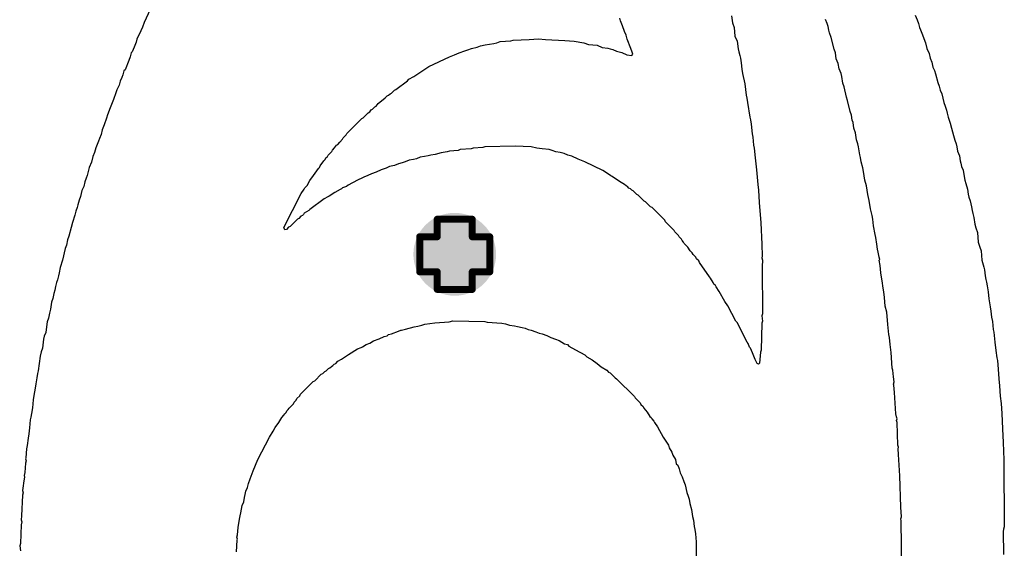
# Model space of a CAD drawing. Header units: inches. Extents: x -0.1 to 10.2, y 0 to 6.5.
# Tile 6 of 95: x 0.147 to 0.429, y 0.802 to 0.953. Entities that reach past the tile are written whole.
import ezdxf

# ---------------------------------------------------------------- set-up
doc = ezdxf.new("R2010")
doc.units = ezdxf.units.IN
doc.header["$MEASUREMENT"] = 0
for name, color, linetype in [('Bottom Layer', 5, 'Continuous'), ('Drill Drawing', 1, 'Continuous'), ('Top Layer', 1, 'Continuous'), ('Top Overlay', 2, 'Continuous'), ('Via Holes', 16, 'Continuous')]:
    doc.layers.add(name, color=color, linetype=linetype)

msp = doc.modelspace()

# ---------------------------------------------------------------- hatches: boundary and pattern name
at = {"layer": 'Bottom Layer'}
h = msp.add_hatch(color=5, dxfattribs=at)
edge = h.paths.add_edge_path()
edge.add_arc((0.27165, 0.88583), 0.01181, 0, 360)
at = {"layer": 'Top Layer'}
h = msp.add_hatch(color=1, dxfattribs=at)
edge = h.paths.add_edge_path()
edge.add_arc((0.27165, 0.88583), 0.01181, 0, 360)
at = {"layer": 'Via Holes'}
h = msp.add_hatch(color=7, dxfattribs=at)
edge = h.paths.add_edge_path()
edge.add_arc((0.27165, 0.88583), 0.00591, 0, 360)

# ---------------------------------------------------------------- linework, layer by layer
at = {"layer": 'Drill Drawing', "const_width": 0.002}
for points in [[(0.26665, 0.89083), (0.26665, 0.89583)], [(0.26665, 0.89583), (0.27665, 0.89583)], [(0.27665, 0.89083), (0.27665, 0.89583)], [(0.26165, 0.88083), (0.26165, 0.89083)], [(0.26165, 0.89083), (0.26665, 0.89083)], [(0.27665, 0.89083), (0.28165, 0.89083)], [(0.28165, 0.88083), (0.28165, 0.89083)], [(0.26165, 0.88083), (0.26665, 0.88083)], [(0.26665, 0.87583), (0.26665, 0.88083)], [(0.27665, 0.88083), (0.28165, 0.88083)], [(0.27665, 0.87583), (0.27665, 0.88083)], [(0.26665, 0.87583), (0.27665, 0.87583)]]:
    msp.add_lwpolyline(points, dxfattribs=at)
at = {"layer": 'Drill Drawing', "const_width": 0.001}
for points in [[(0.26615, 0.89583, 1), (0.26715, 0.89583, 1)], [(0.26615, 0.89583, 1), (0.26715, 0.89583, 1)], [(0.27615, 0.89583, 1), (0.27715, 0.89583, 1)], [(0.27615, 0.89583, 1), (0.27715, 0.89583, 1)], [(0.26115, 0.89083, 1), (0.26215, 0.89083, 1)], [(0.26115, 0.89083, 1), (0.26215, 0.89083, 1)], [(0.26615, 0.89083, 1), (0.26715, 0.89083, 1)], [(0.26615, 0.89083, 1), (0.26715, 0.89083, 1)], [(0.27615, 0.89083, 1), (0.27715, 0.89083, 1)], [(0.27615, 0.89083, 1), (0.27715, 0.89083, 1)], [(0.28115, 0.89083, 1), (0.28215, 0.89083, 1)], [(0.28115, 0.89083, 1), (0.28215, 0.89083, 1)], [(0.26115, 0.88083, 1), (0.26215, 0.88083, 1)], [(0.26115, 0.88083, 1), (0.26215, 0.88083, 1)], [(0.26615, 0.88083, 1), (0.26715, 0.88083, 1)], [(0.26615, 0.88083, 1), (0.26715, 0.88083, 1)], [(0.27615, 0.88083, 1), (0.27715, 0.88083, 1)], [(0.27615, 0.88083, 1), (0.27715, 0.88083, 1)], [(0.28115, 0.88083, 1), (0.28215, 0.88083, 1)], [(0.28115, 0.88083, 1), (0.28215, 0.88083, 1)], [(0.26615, 0.87583, 1), (0.26715, 0.87583, 1)], [(0.26615, 0.87583, 1), (0.26715, 0.87583, 1)], [(0.27615, 0.87583, 1), (0.27715, 0.87583, 1)], [(0.27615, 0.87583, 1), (0.27715, 0.87583, 1)]]:
    msp.add_lwpolyline(points, format="xyb", close=True, dxfattribs=at)
at = {"layer": 'Top Overlay'}
for p, q in [((0.18466, 0.95566), (0.18301, 0.95194)), ((0.31899, 0.95236), (0.31878, 0.95318)), ((0.35061, 0.9538), (0.35092, 0.95184)), ((0.4031, 0.95401), (0.40362, 0.95267)), ((0.18249, 0.9506), (0.18208, 0.94957)), ((0.18301, 0.95194), (0.18249, 0.9506)), ((0.31951, 0.95101), (0.31899, 0.95236)), ((0.32013, 0.94936), (0.31951, 0.95101)), ((0.35092, 0.95184), (0.35144, 0.9505)), ((0.35144, 0.9505), (0.35164, 0.94802)), ((0.37799, 0.95163), (0.37747, 0.95277)), ((0.3782, 0.95081), (0.37799, 0.95163)), ((0.3784, 0.94977), (0.3782, 0.95081)), ((0.40362, 0.95267), (0.40403, 0.95163)), ((0.40403, 0.95163), (0.40434, 0.9505)), ((0.40434, 0.9505), (0.40455, 0.94988)), ((0.18094, 0.94719), (0.18074, 0.94636)), ((0.18208, 0.94957), (0.18094, 0.94719)), ((0.29285, 0.94709), (0.29553, 0.94729)), ((0.29553, 0.94729), (0.2976, 0.94709)), ((0.32054, 0.94833), (0.32013, 0.94936)), ((0.32085, 0.94719), (0.32054, 0.94833)), ((0.32188, 0.9445), (0.32085, 0.94719)), ((0.35164, 0.94802), (0.35226, 0.94657)), ((0.37861, 0.94895), (0.3784, 0.94977)), ((0.37913, 0.9476), (0.37861, 0.94895)), ((0.37995, 0.9443), (0.37913, 0.9476)), ((0.40455, 0.94988), (0.40496, 0.94884)), ((0.40496, 0.94884), (0.40599, 0.94616)), ((0.18012, 0.94492), (0.1796, 0.94357)), ((0.18074, 0.94636), (0.18012, 0.94492)), ((0.27539, 0.94409), (0.27642, 0.9445)), ((0.27642, 0.9445), (0.27807, 0.94492)), ((0.27807, 0.94492), (0.279, 0.94523)), ((0.279, 0.94523), (0.28035, 0.94554)), ((0.28035, 0.94554), (0.28282, 0.94595)), ((0.28282, 0.94595), (0.28365, 0.94616)), ((0.28365, 0.94616), (0.28458, 0.94647)), ((0.28458, 0.94647), (0.28768, 0.94667)), ((0.28768, 0.94667), (0.2883, 0.94688)), ((0.2883, 0.94688), (0.29285, 0.94709)), ((0.2976, 0.94709), (0.30308, 0.94678)), ((0.30308, 0.94678), (0.30576, 0.94657)), ((0.30576, 0.94657), (0.30845, 0.94616)), ((0.30845, 0.94616), (0.30979, 0.94564)), ((0.30979, 0.94564), (0.31227, 0.94543)), ((0.31227, 0.94543), (0.31372, 0.94481)), ((0.31372, 0.94481), (0.31537, 0.94461)), ((0.31537, 0.94461), (0.31599, 0.9444)), ((0.31599, 0.9444), (0.31682, 0.94419)), ((0.3223, 0.94347), (0.32188, 0.9445)), ((0.35226, 0.94657), (0.35257, 0.9444)), ((0.35257, 0.9444), (0.35278, 0.94357)), ((0.40599, 0.94616), (0.40641, 0.9445)), ((0.40641, 0.9445), (0.40703, 0.94306)), ((0.17898, 0.94213), (0.17857, 0.94109)), ((0.17929, 0.94326), (0.17898, 0.94213)), ((0.1796, 0.94357), (0.17929, 0.94326)), ((0.26423, 0.93934), (0.27012, 0.94213)), ((0.27012, 0.94213), (0.27156, 0.94275)), ((0.27156, 0.94275), (0.27291, 0.94326)), ((0.27291, 0.94326), (0.27456, 0.94388)), ((0.27456, 0.94388), (0.27539, 0.94409)), ((0.31682, 0.94419), (0.31785, 0.94378)), ((0.31785, 0.94378), (0.3193, 0.94337)), ((0.3193, 0.94337), (0.32075, 0.94275)), ((0.32075, 0.94275), (0.32219, 0.94254)), ((0.32219, 0.94254), (0.3225, 0.94285)), ((0.3225, 0.94285), (0.3223, 0.94347)), ((0.35278, 0.94357), (0.35299, 0.94254)), ((0.35299, 0.94254), (0.35319, 0.94171)), ((0.35319, 0.94171), (0.3534, 0.94047)), ((0.38037, 0.94326), (0.37995, 0.9443)), ((0.38057, 0.94161), (0.38037, 0.94326)), ((0.38109, 0.94027), (0.38057, 0.94161)), ((0.40703, 0.94306), (0.40734, 0.94171)), ((0.40734, 0.94171), (0.40785, 0.94058)), ((0.17857, 0.94109), (0.17753, 0.93841)), ((0.26195, 0.93789), (0.26423, 0.93934)), ((0.3534, 0.94047), (0.35361, 0.93861)), ((0.3814, 0.93872), (0.38109, 0.94027)), ((0.40785, 0.94058), (0.40816, 0.93923)), ((0.40816, 0.93923), (0.40858, 0.9382)), ((0.1766, 0.93624), (0.17619, 0.9352)), ((0.17691, 0.93696), (0.1766, 0.93624)), ((0.17722, 0.9381), (0.17691, 0.93696)), ((0.17753, 0.93841), (0.17722, 0.9381)), ((0.25854, 0.93572), (0.25999, 0.93655)), ((0.25999, 0.93655), (0.26195, 0.93789)), ((0.35361, 0.93861), (0.35381, 0.93737)), ((0.35381, 0.93737), (0.35402, 0.93655)), ((0.35402, 0.93655), (0.35423, 0.93531)), ((0.38192, 0.93737), (0.3814, 0.93872)), ((0.38212, 0.93655), (0.38192, 0.93737)), ((0.38243, 0.93458), (0.38212, 0.93655)), ((0.40858, 0.9382), (0.40889, 0.93727)), ((0.40889, 0.93727), (0.40951, 0.93479)), ((0.17588, 0.93407), (0.17516, 0.93272)), ((0.17619, 0.9352), (0.17588, 0.93407)), ((0.25482, 0.93283), (0.25813, 0.93531)), ((0.25813, 0.93531), (0.25854, 0.93572)), ((0.35423, 0.93531), (0.35443, 0.93448)), ((0.35443, 0.93448), (0.35485, 0.93117)), ((0.38285, 0.93355), (0.38243, 0.93458)), ((0.38347, 0.93066), (0.38285, 0.93355)), ((0.40951, 0.93479), (0.40992, 0.93376)), ((0.40992, 0.93376), (0.41023, 0.93262)), ((0.17495, 0.9319), (0.17423, 0.92993)), ((0.17516, 0.93272), (0.17495, 0.9319)), ((0.24976, 0.9288), (0.25183, 0.93045)), ((0.25183, 0.93045), (0.25234, 0.93097)), ((0.25234, 0.93097), (0.25276, 0.93117)), ((0.25276, 0.93117), (0.25317, 0.93159)), ((0.25317, 0.93159), (0.25358, 0.93179)), ((0.25358, 0.93179), (0.25441, 0.93262)), ((0.25441, 0.93262), (0.25482, 0.93283)), ((0.35485, 0.93117), (0.35505, 0.93035)), ((0.35505, 0.93035), (0.35526, 0.92911)), ((0.38378, 0.92973), (0.38347, 0.93066)), ((0.41023, 0.93262), (0.41064, 0.93159)), ((0.41064, 0.93159), (0.41126, 0.92911)), ((0.1733, 0.92756), (0.17257, 0.92559)), ((0.17371, 0.92859), (0.1733, 0.92756)), ((0.17423, 0.92993), (0.17371, 0.92859)), ((0.24821, 0.92725), (0.24883, 0.92787)), ((0.24883, 0.92787), (0.24924, 0.92807)), ((0.24924, 0.92807), (0.24976, 0.9288)), ((0.35526, 0.92911), (0.35588, 0.92497)), ((0.3845, 0.92652), (0.38378, 0.92973)), ((0.41126, 0.92911), (0.41168, 0.92807)), ((0.41168, 0.92807), (0.41199, 0.92694)), ((0.17257, 0.92559), (0.17226, 0.92466)), ((0.24511, 0.92456), (0.24552, 0.92477)), ((0.24552, 0.92477), (0.24697, 0.92621)), ((0.24697, 0.92621), (0.24738, 0.92642)), ((0.24738, 0.92642), (0.2478, 0.92704)), ((0.2478, 0.92704), (0.24821, 0.92725)), ((0.35588, 0.92497), (0.35609, 0.92415)), ((0.38491, 0.92549), (0.3845, 0.92652)), ((0.38512, 0.92404), (0.38491, 0.92549)), ((0.41199, 0.92694), (0.41219, 0.92611)), ((0.41219, 0.92611), (0.4125, 0.92497)), ((0.4125, 0.92497), (0.41302, 0.92322)), ((0.17154, 0.9227), (0.17102, 0.92136)), ((0.17226, 0.92466), (0.17154, 0.9227)), ((0.24087, 0.92032), (0.24511, 0.92456)), ((0.35609, 0.92415), (0.35629, 0.92291)), ((0.35629, 0.92291), (0.3565, 0.92022)), ((0.38533, 0.92342), (0.38512, 0.92404)), ((0.38553, 0.92177), (0.38533, 0.92342)), ((0.41302, 0.92322), (0.41343, 0.92177)), ((0.17071, 0.92001), (0.1702, 0.91888)), ((0.17102, 0.92136), (0.17071, 0.92001)), ((0.23963, 0.91867), (0.23984, 0.91908)), ((0.23984, 0.91908), (0.24067, 0.91991)), ((0.24067, 0.91991), (0.24087, 0.92032)), ((0.3565, 0.92022), (0.35671, 0.91919)), ((0.35671, 0.91919), (0.35691, 0.91691)), ((0.38605, 0.92043), (0.38553, 0.92177)), ((0.38636, 0.91846), (0.38605, 0.92043)), ((0.41343, 0.92177), (0.41405, 0.9197)), ((0.41405, 0.9197), (0.41436, 0.91836)), ((0.16999, 0.91805), (0.16916, 0.91619)), ((0.1702, 0.91888), (0.16999, 0.91805)), ((0.23736, 0.91619), (0.23757, 0.9166)), ((0.23757, 0.9166), (0.23788, 0.91691)), ((0.23788, 0.91691), (0.23829, 0.91712)), ((0.23829, 0.91712), (0.23881, 0.91784)), ((0.23881, 0.91784), (0.23963, 0.91867)), ((0.27962, 0.91629), (0.27694, 0.91609)), ((0.28024, 0.9165), (0.27962, 0.91629)), ((0.28892, 0.91671), (0.28024, 0.9165)), ((0.29347, 0.9165), (0.28892, 0.91671)), ((0.29512, 0.91609), (0.29347, 0.9165)), ((0.35691, 0.91691), (0.35712, 0.91609)), ((0.38667, 0.91733), (0.38636, 0.91846)), ((0.38688, 0.9165), (0.38667, 0.91733)), ((0.38729, 0.91423), (0.38688, 0.9165)), ((0.41436, 0.91836), (0.41478, 0.91733)), ((0.41478, 0.91733), (0.41498, 0.9165)), ((0.41498, 0.9165), (0.41519, 0.91526)), ((0.16834, 0.91371), (0.16792, 0.91206)), ((0.16885, 0.91485), (0.16834, 0.91371)), ((0.16916, 0.91619), (0.16885, 0.91485)), ((0.23488, 0.9133), (0.23529, 0.91371)), ((0.23529, 0.91371), (0.2355, 0.91412)), ((0.2355, 0.91412), (0.23653, 0.91516)), ((0.23653, 0.91516), (0.23674, 0.91557)), ((0.23674, 0.91557), (0.23736, 0.91619)), ((0.26175, 0.9135), (0.26071, 0.91309)), ((0.26299, 0.91371), (0.26175, 0.9135)), ((0.26402, 0.91392), (0.26299, 0.91371)), ((0.26485, 0.91412), (0.26402, 0.91392)), ((0.26609, 0.91433), (0.26485, 0.91412)), ((0.26774, 0.91474), (0.26609, 0.91433)), ((0.2695, 0.91505), (0.26774, 0.91474)), ((0.27012, 0.91526), (0.2695, 0.91505)), ((0.2726, 0.91547), (0.27012, 0.91526)), ((0.27322, 0.91567), (0.2726, 0.91547)), ((0.27632, 0.91588), (0.27322, 0.91567)), ((0.27694, 0.91609), (0.27632, 0.91588)), ((0.29657, 0.91588), (0.29512, 0.91609)), ((0.29863, 0.91567), (0.29657, 0.91588)), ((0.29946, 0.91547), (0.29863, 0.91567)), ((0.30049, 0.91505), (0.29946, 0.91547)), ((0.30173, 0.91485), (0.30049, 0.91505)), ((0.30287, 0.91454), (0.30173, 0.91485)), ((0.3039, 0.91412), (0.30287, 0.91454)), ((0.30504, 0.91381), (0.3039, 0.91412)), ((0.3069, 0.91299), (0.30504, 0.91381)), ((0.35712, 0.91609), (0.35743, 0.9133)), ((0.3875, 0.9134), (0.38729, 0.91423)), ((0.41519, 0.91526), (0.41571, 0.91392)), ((0.41571, 0.91392), (0.41591, 0.91247)), ((0.16792, 0.91206), (0.1673, 0.91061)), ((0.23302, 0.91061), (0.23323, 0.91102)), ((0.23323, 0.91102), (0.23426, 0.91247)), ((0.23426, 0.91247), (0.23467, 0.91288)), ((0.23467, 0.91288), (0.23488, 0.9133)), ((0.25307, 0.91082), (0.25203, 0.9104)), ((0.25441, 0.91113), (0.25307, 0.91082)), ((0.25555, 0.91164), (0.25441, 0.91113)), ((0.25668, 0.91195), (0.25555, 0.91164)), ((0.25751, 0.91216), (0.25668, 0.91195)), ((0.25865, 0.91268), (0.25751, 0.91216)), ((0.25989, 0.91288), (0.25865, 0.91268)), ((0.26071, 0.91309), (0.25989, 0.91288)), ((0.30835, 0.91237), (0.3069, 0.91299)), ((0.30876, 0.91216), (0.30835, 0.91237)), ((0.31393, 0.90968), (0.30876, 0.91216)), ((0.35743, 0.9133), (0.35774, 0.90989)), ((0.3877, 0.91216), (0.3875, 0.9134)), ((0.38812, 0.91051), (0.3877, 0.91216)), ((0.41591, 0.91247), (0.41612, 0.91185)), ((0.41612, 0.91185), (0.41633, 0.91082)), ((0.41633, 0.91082), (0.41674, 0.90978)), ((0.16668, 0.90834), (0.16648, 0.90751)), ((0.1671, 0.90978), (0.16668, 0.90834)), ((0.1673, 0.91061), (0.1671, 0.90978)), ((0.23033, 0.90689), (0.23137, 0.90834)), ((0.23137, 0.90834), (0.23271, 0.9103)), ((0.23271, 0.9103), (0.23302, 0.91061)), ((0.24573, 0.90782), (0.24532, 0.90761)), ((0.24687, 0.90834), (0.24573, 0.90782)), ((0.2479, 0.90875), (0.24687, 0.90834)), ((0.24924, 0.90927), (0.2479, 0.90875)), ((0.25069, 0.90989), (0.24924, 0.90927)), ((0.25203, 0.9104), (0.25069, 0.90989)), ((0.31496, 0.90906), (0.31393, 0.90968)), ((0.3162, 0.90823), (0.31496, 0.90906)), ((0.31661, 0.90803), (0.3162, 0.90823)), ((0.31868, 0.90658), (0.31661, 0.90803)), ((0.35774, 0.90989), (0.35815, 0.90575)), ((0.38832, 0.90947), (0.38812, 0.91051)), ((0.38874, 0.90699), (0.38832, 0.90947)), ((0.41674, 0.90978), (0.41705, 0.90803)), ((0.41705, 0.90803), (0.41726, 0.90699)), ((0.16575, 0.90513), (0.16524, 0.904)), ((0.16606, 0.90648), (0.16575, 0.90513)), ((0.16648, 0.90751), (0.16606, 0.90648)), ((0.22889, 0.90482), (0.22951, 0.90544)), ((0.22951, 0.90544), (0.23033, 0.90689)), ((0.24077, 0.90513), (0.23963, 0.90482)), ((0.24118, 0.90555), (0.24077, 0.90513)), ((0.24387, 0.90699), (0.24118, 0.90555)), ((0.24532, 0.90761), (0.24387, 0.90699)), ((0.32013, 0.90575), (0.31868, 0.90658)), ((0.32054, 0.90534), (0.32013, 0.90575)), ((0.32095, 0.90513), (0.32054, 0.90534)), ((0.32137, 0.90472), (0.32095, 0.90513)), ((0.35815, 0.90575), (0.35836, 0.9041)), ((0.38915, 0.90534), (0.38874, 0.90699)), ((0.38956, 0.90286), (0.38915, 0.90534)), ((0.41726, 0.90699), (0.41757, 0.90606)), ((0.41757, 0.90606), (0.41798, 0.90441)), ((0.16482, 0.90234), (0.16441, 0.90131)), ((0.16524, 0.904), (0.16482, 0.90234)), ((0.22289, 0.89346), (0.22785, 0.90317)), ((0.22785, 0.90317), (0.22868, 0.90441)), ((0.22868, 0.90441), (0.22889, 0.90482)), ((0.2354, 0.90224), (0.23436, 0.90162)), ((0.23581, 0.90245), (0.2354, 0.90224)), ((0.23746, 0.90348), (0.23581, 0.90245)), ((0.23891, 0.90431), (0.23746, 0.90348)), ((0.23932, 0.90451), (0.23891, 0.90431)), ((0.23963, 0.90482), (0.23932, 0.90451)), ((0.32178, 0.90451), (0.32137, 0.90472)), ((0.32219, 0.9041), (0.32178, 0.90451)), ((0.32261, 0.90389), (0.32219, 0.9041)), ((0.32364, 0.90286), (0.32261, 0.90389)), ((0.32405, 0.90265), (0.32364, 0.90286)), ((0.32571, 0.901), (0.32405, 0.90265)), ((0.35836, 0.9041), (0.35857, 0.90059)), ((0.38998, 0.90121), (0.38956, 0.90286)), ((0.41798, 0.90441), (0.41819, 0.90296)), ((0.41819, 0.90296), (0.41839, 0.90214)), ((0.1641, 0.89997), (0.16389, 0.89914)), ((0.16441, 0.90131), (0.1641, 0.89997)), ((0.23436, 0.90162), (0.23033, 0.89862)), ((0.32612, 0.90079), (0.32571, 0.901)), ((0.32757, 0.89935), (0.32612, 0.90079)), ((0.35857, 0.90059), (0.35898, 0.8948)), ((0.39029, 0.89883), (0.38998, 0.90121)), ((0.41839, 0.90214), (0.41881, 0.9011)), ((0.41881, 0.9011), (0.41912, 0.89935)), ((0.16317, 0.89697), (0.16255, 0.8949)), ((0.16348, 0.89811), (0.16317, 0.89697)), ((0.16389, 0.89914), (0.16348, 0.89811)), ((0.22775, 0.89666), (0.22713, 0.89604)), ((0.22816, 0.89687), (0.22775, 0.89666)), ((0.22847, 0.89718), (0.22816, 0.89687)), ((0.22868, 0.89759), (0.22847, 0.89718)), ((0.23002, 0.89831), (0.22868, 0.89759)), ((0.23033, 0.89862), (0.23002, 0.89831)), ((0.32798, 0.89914), (0.32757, 0.89935)), ((0.3316, 0.89552), (0.32798, 0.89914)), ((0.3906, 0.89769), (0.39029, 0.89883)), ((0.3908, 0.89687), (0.3906, 0.89769)), ((0.39101, 0.89583), (0.3908, 0.89687)), ((0.41912, 0.89935), (0.41932, 0.89831)), ((0.41932, 0.89831), (0.41953, 0.89749)), ((0.41953, 0.89749), (0.41984, 0.89635)), ((0.16255, 0.8949), (0.16214, 0.89346)), ((0.22465, 0.89377), (0.22424, 0.89356)), ((0.22672, 0.89583), (0.22465, 0.89377)), ((0.22713, 0.89604), (0.22672, 0.89583)), ((0.3318, 0.89511), (0.3316, 0.89552)), ((0.33428, 0.89263), (0.3318, 0.89511)), ((0.35898, 0.8948), (0.35929, 0.88871)), ((0.39122, 0.89397), (0.39101, 0.89583)), ((0.39163, 0.8915), (0.39122, 0.89397)), ((0.41984, 0.89635), (0.42015, 0.89439)), ((0.42015, 0.89439), (0.42036, 0.89335)), ((0.16152, 0.89098), (0.1611, 0.88995)), ((0.16214, 0.89346), (0.16152, 0.89098)), ((0.2231, 0.89284), (0.22289, 0.89346)), ((0.22362, 0.89294), (0.2231, 0.89284)), ((0.22424, 0.89356), (0.22362, 0.89294)), ((0.33449, 0.89222), (0.33428, 0.89263)), ((0.33552, 0.89119), (0.33449, 0.89222)), ((0.33573, 0.89077), (0.33552, 0.89119)), ((0.39184, 0.89067), (0.39163, 0.8915)), ((0.42036, 0.89335), (0.42087, 0.89201)), ((0.42087, 0.89201), (0.42108, 0.88933)), ((0.16079, 0.8884), (0.16048, 0.88747)), ((0.1611, 0.88995), (0.16079, 0.8884)), ((0.33635, 0.89015), (0.33573, 0.89077)), ((0.33656, 0.88974), (0.33635, 0.89015)), ((0.33697, 0.88933), (0.33656, 0.88974)), ((0.33718, 0.88891), (0.33697, 0.88933)), ((0.33821, 0.88788), (0.33718, 0.88891)), ((0.35929, 0.88871), (0.35939, 0.8853)), ((0.39215, 0.88871), (0.39184, 0.89067)), ((0.39235, 0.88726), (0.39215, 0.88871)), ((0.42108, 0.88933), (0.42129, 0.88871)), ((0.42129, 0.88871), (0.42149, 0.88788)), ((0.16048, 0.88747), (0.15966, 0.88416)), ((0.33883, 0.88685), (0.33821, 0.88788)), ((0.33945, 0.88623), (0.33883, 0.88685)), ((0.33966, 0.88581), (0.33945, 0.88623)), ((0.34048, 0.88499), (0.33966, 0.88581)), ((0.39256, 0.88643), (0.39235, 0.88726)), ((0.39277, 0.88499), (0.39256, 0.88643)), ((0.42149, 0.88788), (0.42191, 0.88685)), ((0.42191, 0.88685), (0.42211, 0.88416)), ((0.15966, 0.88416), (0.15904, 0.88209)), ((0.34069, 0.88457), (0.34048, 0.88499)), ((0.34131, 0.88395), (0.34069, 0.88457)), ((0.34152, 0.88354), (0.34131, 0.88395)), ((0.34441, 0.87941), (0.34152, 0.88354)), ((0.35939, 0.8853), (0.35929, 0.88478)), ((0.35929, 0.88478), (0.3595, 0.88416)), ((0.3595, 0.88416), (0.35939, 0.8824)), ((0.39297, 0.88437), (0.39277, 0.88499)), ((0.39277, 0.88416), (0.39297, 0.88437)), ((0.39308, 0.88261), (0.39277, 0.88416)), ((0.39328, 0.88054), (0.39308, 0.88261)), ((0.42211, 0.88416), (0.42232, 0.88354)), ((0.42232, 0.88354), (0.42263, 0.8822)), ((0.15852, 0.87972), (0.15821, 0.87858)), ((0.15873, 0.88054), (0.15852, 0.87972)), ((0.15904, 0.88209), (0.15873, 0.88054)), ((0.35939, 0.8824), (0.3595, 0.86887)), ((0.39349, 0.8793), (0.39328, 0.88054)), ((0.42263, 0.8822), (0.42284, 0.88137)), ((0.42284, 0.88137), (0.42304, 0.87972)), ((0.42304, 0.87972), (0.42325, 0.87868)), ((0.158, 0.87775), (0.15769, 0.87662)), ((0.15821, 0.87858), (0.158, 0.87775)), ((0.34462, 0.87899), (0.34441, 0.87941)), ((0.34544, 0.87775), (0.34462, 0.87899)), ((0.34565, 0.87734), (0.34544, 0.87775)), ((0.34606, 0.87693), (0.34565, 0.87734)), ((0.34627, 0.87651), (0.34606, 0.87693)), ((0.3937, 0.87827), (0.39349, 0.8793)), ((0.3939, 0.8762), (0.3937, 0.87827)), ((0.42325, 0.87868), (0.42346, 0.87786)), ((0.42346, 0.87786), (0.42366, 0.87682)), ((0.15718, 0.87465), (0.15697, 0.87321)), ((0.15749, 0.87558), (0.15718, 0.87465)), ((0.15769, 0.87662), (0.15749, 0.87558)), ((0.3471, 0.87527), (0.34627, 0.87651)), ((0.34875, 0.87238), (0.3471, 0.87527)), ((0.39411, 0.87517), (0.3939, 0.8762)), ((0.39432, 0.87352), (0.39411, 0.87517)), ((0.42366, 0.87682), (0.42387, 0.87517)), ((0.42387, 0.87517), (0.42408, 0.8731)), ((0.15656, 0.87217), (0.15625, 0.87021)), ((0.15697, 0.87321), (0.15656, 0.87217)), ((0.34958, 0.87114), (0.34875, 0.87238)), ((0.39452, 0.87104), (0.39432, 0.87352)), ((0.42408, 0.8731), (0.42449, 0.87083)), ((0.15594, 0.86907), (0.15573, 0.86763)), ((0.15625, 0.87021), (0.15594, 0.86907)), ((0.35185, 0.8668), (0.34958, 0.87114)), ((0.3595, 0.86887), (0.35929, 0.86825)), ((0.39494, 0.86938), (0.39452, 0.87104)), ((0.39525, 0.86577), (0.39494, 0.86938)), ((0.42449, 0.87083), (0.4247, 0.86959)), ((0.4247, 0.86959), (0.4249, 0.86794)), ((0.15532, 0.86659), (0.15511, 0.86515)), ((0.15573, 0.86763), (0.15532, 0.86659)), ((0.26113, 0.86535), (0.26226, 0.86566)), ((0.26226, 0.86566), (0.26309, 0.86587)), ((0.26309, 0.86587), (0.26598, 0.86628)), ((0.26598, 0.86628), (0.27001, 0.86659)), ((0.27001, 0.86659), (0.27115, 0.8669)), ((0.27115, 0.8669), (0.28024, 0.8667)), ((0.28024, 0.8667), (0.28086, 0.86649)), ((0.28086, 0.86649), (0.2851, 0.86618)), ((0.2851, 0.86618), (0.28613, 0.86597)), ((0.28613, 0.86597), (0.28727, 0.86566)), ((0.28727, 0.86566), (0.28871, 0.86546)), ((0.35226, 0.86639), (0.35185, 0.8668)), ((0.35516, 0.86081), (0.35226, 0.86639)), ((0.35929, 0.86618), (0.35908, 0.85853)), ((0.35929, 0.86825), (0.3595, 0.8668)), ((0.3595, 0.8668), (0.35929, 0.86618)), ((0.39556, 0.86298), (0.39525, 0.86577)), ((0.4249, 0.86794), (0.42511, 0.8667)), ((0.42511, 0.8667), (0.42532, 0.86442)), ((0.1549, 0.86349), (0.15449, 0.86246)), ((0.15511, 0.86515), (0.1549, 0.86349)), ((0.25234, 0.86256), (0.25276, 0.86298)), ((0.25276, 0.86298), (0.25358, 0.86318)), ((0.25358, 0.86318), (0.25555, 0.86391)), ((0.25555, 0.86391), (0.25627, 0.86422)), ((0.25627, 0.86422), (0.25648, 0.86422)), ((0.25648, 0.86422), (0.25761, 0.86453)), ((0.25761, 0.86453), (0.26009, 0.86515)), ((0.26009, 0.86515), (0.26113, 0.86535)), ((0.28871, 0.86546), (0.28954, 0.86525)), ((0.28954, 0.86525), (0.29088, 0.86494)), ((0.29088, 0.86494), (0.29171, 0.86473)), ((0.29171, 0.86473), (0.29264, 0.86442)), ((0.29264, 0.86442), (0.29347, 0.86422)), ((0.29347, 0.86422), (0.29481, 0.8637)), ((0.29481, 0.8637), (0.29574, 0.86339)), ((0.29574, 0.86339), (0.29657, 0.86318)), ((0.29657, 0.86318), (0.29791, 0.86267)), ((0.39576, 0.86215), (0.39556, 0.86298)), ((0.42532, 0.86442), (0.42552, 0.8636)), ((0.42552, 0.8636), (0.42583, 0.86081)), ((0.15428, 0.86163), (0.15397, 0.85905)), ((0.15449, 0.86246), (0.15428, 0.86163)), ((0.24532, 0.85946), (0.24635, 0.86008)), ((0.24635, 0.86008), (0.24738, 0.8605)), ((0.24738, 0.8605), (0.24842, 0.86112)), ((0.24842, 0.86112), (0.25007, 0.86174)), ((0.25007, 0.86174), (0.25152, 0.86236)), ((0.25152, 0.86236), (0.25234, 0.86256)), ((0.29791, 0.86267), (0.29905, 0.86215)), ((0.29905, 0.86215), (0.30039, 0.86163)), ((0.30039, 0.86163), (0.30142, 0.86122)), ((0.30142, 0.86122), (0.30297, 0.86029)), ((0.30297, 0.86029), (0.3038, 0.86008)), ((0.3038, 0.86008), (0.30421, 0.85967)), ((0.35536, 0.86039), (0.35516, 0.86081)), ((0.35578, 0.85936), (0.35536, 0.86039)), ((0.39597, 0.86008), (0.39576, 0.86215)), ((0.39618, 0.85781), (0.39597, 0.86008)), ((0.42583, 0.86081), (0.42614, 0.85843)), ((0.15356, 0.85802), (0.15335, 0.85678)), ((0.15397, 0.85905), (0.15356, 0.85802)), ((0.23932, 0.85595), (0.24129, 0.85729)), ((0.24129, 0.85729), (0.24387, 0.85884)), ((0.24387, 0.85884), (0.2449, 0.85926)), ((0.2449, 0.85926), (0.24532, 0.85946)), ((0.30421, 0.85967), (0.30607, 0.85864)), ((0.30607, 0.85864), (0.30876, 0.85719)), ((0.35609, 0.85905), (0.35578, 0.85936)), ((0.3566, 0.85771), (0.35609, 0.85905)), ((0.35743, 0.85585), (0.3566, 0.85771)), ((0.35888, 0.85791), (0.35867, 0.85481)), ((0.35908, 0.85853), (0.35888, 0.85791)), ((0.39649, 0.85337), (0.39618, 0.85781)), ((0.42614, 0.85843), (0.42635, 0.85636)), ((0.15335, 0.85678), (0.15273, 0.85264)), ((0.23684, 0.85409), (0.23726, 0.8545)), ((0.23726, 0.8545), (0.23767, 0.85471)), ((0.23767, 0.85471), (0.23829, 0.85533)), ((0.23829, 0.85533), (0.23932, 0.85595)), ((0.30876, 0.85719), (0.30938, 0.85657)), ((0.30938, 0.85657), (0.31083, 0.85574)), ((0.31083, 0.85574), (0.31227, 0.85471)), ((0.31227, 0.85471), (0.31341, 0.85378)), ((0.35795, 0.85471), (0.35743, 0.85585)), ((0.35836, 0.8545), (0.35795, 0.85471)), ((0.35867, 0.85481), (0.35836, 0.8545)), ((0.42635, 0.85636), (0.42656, 0.85554)), ((0.42656, 0.85554), (0.42676, 0.85306)), ((0.15253, 0.85182), (0.15232, 0.85058)), ((0.15273, 0.85264), (0.15253, 0.85182)), ((0.23168, 0.84975), (0.23354, 0.85161)), ((0.23354, 0.85161), (0.23395, 0.85182)), ((0.23395, 0.85182), (0.23457, 0.85244)), ((0.23457, 0.85244), (0.23498, 0.85264)), ((0.23498, 0.85264), (0.2356, 0.85326)), ((0.2356, 0.85326), (0.23602, 0.85347)), ((0.23602, 0.85347), (0.23643, 0.85388)), ((0.23643, 0.85388), (0.23684, 0.85409)), ((0.31341, 0.85378), (0.31506, 0.85275)), ((0.31506, 0.85275), (0.31558, 0.85223)), ((0.31558, 0.85223), (0.31599, 0.85202)), ((0.31599, 0.85202), (0.31744, 0.85058)), ((0.39669, 0.85275), (0.39649, 0.85337)), ((0.3969, 0.85089), (0.39669, 0.85275)), ((0.42676, 0.85306), (0.42697, 0.85037)), ((0.15211, 0.84892), (0.15191, 0.84768)), ((0.15232, 0.85058), (0.15211, 0.84892)), ((0.22765, 0.84593), (0.23126, 0.84954)), ((0.23126, 0.84954), (0.23168, 0.84975)), ((0.31744, 0.85058), (0.31785, 0.85037)), ((0.31785, 0.85037), (0.32292, 0.84531)), ((0.39711, 0.84944), (0.3969, 0.85089)), ((0.3969, 0.84882), (0.39711, 0.84944)), ((0.397, 0.84851), (0.3969, 0.84882)), ((0.42697, 0.85037), (0.42718, 0.8483)), ((0.15191, 0.84768), (0.15149, 0.84562)), ((0.39721, 0.84644), (0.397, 0.84851)), ((0.39752, 0.84035), (0.39721, 0.84644)), ((0.42718, 0.8483), (0.42738, 0.84541)), ((0.15129, 0.84438), (0.15108, 0.8421)), ((0.15149, 0.84562), (0.15129, 0.84438)), ((0.22434, 0.842), (0.22558, 0.84324)), ((0.22558, 0.84324), (0.22579, 0.84365)), ((0.22579, 0.84365), (0.22641, 0.84427)), ((0.22641, 0.84427), (0.22661, 0.84469)), ((0.22661, 0.84469), (0.22744, 0.84551)), ((0.22744, 0.84551), (0.22765, 0.84593)), ((0.32292, 0.84531), (0.32312, 0.84489)), ((0.32312, 0.84489), (0.32457, 0.84345)), ((0.32457, 0.84345), (0.32478, 0.84303)), ((0.42738, 0.84541), (0.42759, 0.84334)), ((0.42759, 0.84334), (0.4278, 0.84045)), ((0.15087, 0.84045), (0.15067, 0.83942)), ((0.15108, 0.8421), (0.15087, 0.84045)), ((0.2231, 0.84035), (0.22351, 0.84076)), ((0.22351, 0.84076), (0.22372, 0.84117)), ((0.22372, 0.84117), (0.22413, 0.84159)), ((0.22413, 0.84159), (0.22434, 0.842)), ((0.32478, 0.84303), (0.3254, 0.84241)), ((0.3254, 0.84241), (0.3256, 0.842)), ((0.3256, 0.842), (0.32653, 0.84086)), ((0.32653, 0.84086), (0.32736, 0.83962)), ((0.4278, 0.84045), (0.428, 0.83611)), ((0.15046, 0.83859), (0.15025, 0.83632)), ((0.15067, 0.83942), (0.15046, 0.83859)), ((0.22041, 0.83642), (0.22145, 0.83787)), ((0.22145, 0.83787), (0.22227, 0.83931)), ((0.22227, 0.83931), (0.22289, 0.83993)), ((0.22289, 0.83993), (0.2231, 0.84035)), ((0.32736, 0.83962), (0.32767, 0.83931)), ((0.32767, 0.83931), (0.32788, 0.8389)), ((0.32788, 0.8389), (0.3285, 0.83828)), ((0.3285, 0.83828), (0.3287, 0.83787)), ((0.3287, 0.83787), (0.32953, 0.83663)), ((0.39773, 0.83952), (0.39752, 0.84035)), ((0.39793, 0.8389), (0.39773, 0.83952)), ((0.39773, 0.83849), (0.39793, 0.8389)), ((0.39793, 0.83787), (0.39773, 0.83849)), ((0.39814, 0.83146), (0.39793, 0.83787)), ((0.15025, 0.83632), (0.15005, 0.83466)), ((0.21876, 0.83373), (0.21979, 0.83539)), ((0.21979, 0.83539), (0.22041, 0.83642)), ((0.32953, 0.83663), (0.33118, 0.83373)), ((0.428, 0.83611), (0.42821, 0.83218)), ((0.14984, 0.83342), (0.14963, 0.83136)), ((0.15005, 0.83466), (0.14984, 0.83342)), ((0.21545, 0.82733), (0.21876, 0.83373)), ((0.33118, 0.83373), (0.33263, 0.83146)), ((0.42821, 0.83218), (0.42842, 0.82722)), ((0.14943, 0.83032), (0.14922, 0.82784)), ((0.14963, 0.83136), (0.14943, 0.83032)), ((0.33263, 0.83146), (0.33284, 0.83063)), ((0.33284, 0.83063), (0.33366, 0.82939)), ((0.33366, 0.82939), (0.33387, 0.82857)), ((0.39835, 0.83084), (0.39814, 0.83146)), ((0.39824, 0.83032), (0.39835, 0.83084)), ((0.39835, 0.82877), (0.39824, 0.83032)), ((0.14922, 0.82784), (0.14912, 0.82753)), ((0.14912, 0.82753), (0.14932, 0.82691)), ((0.14932, 0.82691), (0.14912, 0.82629)), ((0.21411, 0.82412), (0.21545, 0.82733)), ((0.33387, 0.82857), (0.3347, 0.82733)), ((0.3347, 0.82733), (0.3349, 0.82609)), ((0.39866, 0.82268), (0.39835, 0.82877)), ((0.42842, 0.82722), (0.42852, 0.80811)), ((0.14891, 0.82361), (0.1487, 0.82278)), ((0.14912, 0.82629), (0.14891, 0.82361)), ((0.21328, 0.82185), (0.21411, 0.82412)), ((0.3349, 0.82609), (0.33532, 0.82567)), ((0.33532, 0.82567), (0.33573, 0.82464)), ((0.33573, 0.82464), (0.33604, 0.8235)), ((0.33604, 0.8235), (0.33656, 0.82237)), ((0.1486, 0.82123), (0.14839, 0.81916)), ((0.14881, 0.82226), (0.1486, 0.82123)), ((0.1487, 0.82278), (0.14881, 0.82226)), ((0.21277, 0.82051), (0.21328, 0.82185)), ((0.33656, 0.82237), (0.33707, 0.82102)), ((0.33707, 0.82102), (0.33738, 0.82009)), ((0.39897, 0.81369), (0.39866, 0.82268)), ((0.14839, 0.81916), (0.14829, 0.81844)), ((0.14829, 0.81844), (0.1485, 0.81782)), ((0.21184, 0.8173), (0.21204, 0.81834)), ((0.21204, 0.81834), (0.21246, 0.81937)), ((0.21246, 0.81937), (0.21277, 0.82051)), ((0.33738, 0.82009), (0.3379, 0.81792)), ((0.3379, 0.81792), (0.33831, 0.81689)), ((0.14829, 0.8172), (0.14798, 0.81131)), ((0.1485, 0.81782), (0.14829, 0.8172)), ((0.21101, 0.8142), (0.21142, 0.81524)), ((0.21142, 0.81524), (0.21163, 0.81648)), ((0.21163, 0.81648), (0.21184, 0.8173)), ((0.33831, 0.81689), (0.33852, 0.81606)), ((0.33852, 0.81606), (0.33873, 0.81482)), ((0.2106, 0.81214), (0.21101, 0.8142)), ((0.33873, 0.81482), (0.33924, 0.81307)), ((0.33924, 0.81307), (0.33955, 0.8111)), ((0.39917, 0.811), (0.39897, 0.81369)), ((0.14798, 0.81131), (0.14788, 0.81017)), ((0.14788, 0.81017), (0.14808, 0.80955)), ((0.14808, 0.80955), (0.14788, 0.80873)), ((0.20987, 0.8079), (0.21018, 0.81028)), ((0.21018, 0.81028), (0.21039, 0.81131)), ((0.21039, 0.81131), (0.2106, 0.81214)), ((0.33955, 0.8111), (0.33976, 0.81007)), ((0.33976, 0.81007), (0.33997, 0.80821)), ((0.39897, 0.81038), (0.39917, 0.811)), ((0.39907, 0.80986), (0.39897, 0.81038)), ((0.39928, 0.79457), (0.39907, 0.80986)), ((0.14788, 0.80873), (0.14767, 0.80335)), ((0.20967, 0.80583), (0.20987, 0.8079)), ((0.33997, 0.80821), (0.34017, 0.80738)), ((0.34017, 0.80738), (0.34038, 0.80614)), ((0.42831, 0.80749), (0.42821, 0.80676)), ((0.42821, 0.80676), (0.42831, 0.80026)), ((0.42852, 0.80811), (0.42831, 0.80749)), ((0.20936, 0.80098), (0.20956, 0.80428)), ((0.20946, 0.80521), (0.20967, 0.80583)), ((0.20967, 0.80459), (0.20946, 0.80521)), ((0.20956, 0.80428), (0.20967, 0.80459)), ((0.34038, 0.80614), (0.34059, 0.80387)), ((0.34059, 0.80387), (0.34069, 0.79282)), ((0.14767, 0.80335), (0.14746, 0.80273)), ((0.14746, 0.80273), (0.14767, 0.80129))]:
    msp.add_line(p, q, dxfattribs=at)

doc.saveas('drawing.dxf')
